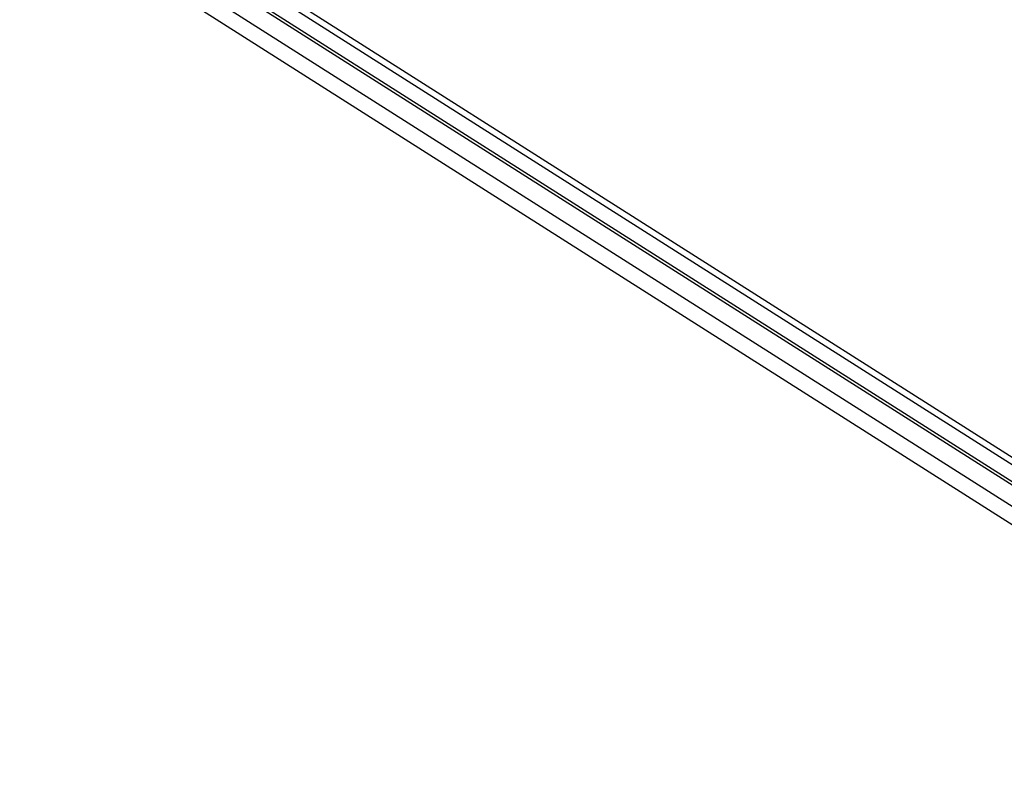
# Model space of a CAD drawing. Extents: x 1160061 to 2574774, y 200346 to 1150371.
# Tile 83 of 123: x 2479470 to 2481655, y 368393 to 370059. Entities that reach past the tile are written whole.
import ezdxf

# ---------------------------------------------------------------- set-up
doc = ezdxf.new("R2010")
doc.units = 0
doc.header["$MEASUREMENT"] = 0
doc.layers.add('Prop Drainage Structure Scour Hole Detail CELL', color=9, linetype='Continuous', lineweight=30)
doc.layers.add('Typical Terminator CELL', color=7, linetype='Continuous', lineweight=0)
doc.styles.add('Style-GEOMETRICFUTURA_211_M_L', font='GEOMETRICFUTURA_211_M_L.shx')
doc.dimstyles.new('erosion_control', dxfattribs={"dimtxt": 4.99999, "dimasz": 9.99998, "dimexe": 2.499995, "dimexo": 2.499995, "dimgap": 2.499995, "dimtad": 0, "dimtih": 1, "dimtoh": 1, "dimzin": 3, "dimdsep": 46, "dimtxsty": 'Style-GEOMETRICFUTURA_211_M_L', "dimcen": 0.09, "dimaunit": 1, "dimadec": 4, "dimazin": 3, "dimtfac": 1, "dimtofl": 0, "dimtmove": 0, "dimatfit": 1, "dimfxl": 1, "dimtzin": 3, "dimlwd": 106, "dimarcsym": 0})

# ---------------------------------------------------------------- blocks, each defined once
blk = doc.blocks.new('TERMINATOR_0.5')
at = {"color": 1, "linetype": 'Continuous', "lineweight": 0}
blk.add_line((0, 0), (-0.992551, -0.12183), dxfattribs=at)
at = {"layer": 'Typical Terminator CELL', "color": 1, "linetype": 'Continuous', "lineweight": 0, "extrusion": (0, 0, -1)}
blk.add_solid([(1.016539, 0.122782), (0, 0), (0.866019, -0.106299), (0.961185, -0.373521)], dxfattribs=at)
blk = doc.blocks.new('PROP DRAINAGE STRUCTURE SCOUR HOLE DETAIL')
at = {"layer": 'Prop Drainage Structure Scour Hole Detail CELL', "lineweight": 13, "annotation_type": 0, "has_hookline": 1, "hookline_direction": 1, "horizontal_direction": (0.160147, 0.987093, 0)}
for points, text_width in [([(148.543029, 41.906318), (574865.250415, 1339925.777013)], 36.375685), ([(107.358259, 42.535433), (574927.015532, 1339896.744006)], 61.936846), ([(165.787546, 46.508689), (574861.7786, 1339889.752708)], 17.053299), ([(116.167115, 46.576125), (574887.486302, 1339875.985101)], 7.606045), ([(117.374823, 167.995839), (574899.508765, 1339774.464058)], 48.18051), ([(85.237387, 180.033314), (574895.006536, 1339718.847286)], 35.884777)]:
    blk.add_leader(points, dimstyle='erosion_control', override={"dimtxt": 3.999992, "dimasz": 3.999992, "dimgap": 1.999996, "dimldrblk": 'TERMINATOR_0.5', "dimlwd": -2}, dxfattribs=dict(at, text_width=text_width))

msp = doc.modelspace()

# ---------------------------------------------------------------- block references
at = {"layer": 'Prop Drainage Structure Scour Hole Detail CELL', "rotation": 80.78459}
msp.add_blockref('PROP DRAINAGE STRUCTURE SCOUR HOLE DETAIL', (2482692.9, 368279.9), dxfattribs=at)

doc.saveas('drawing.dxf')
